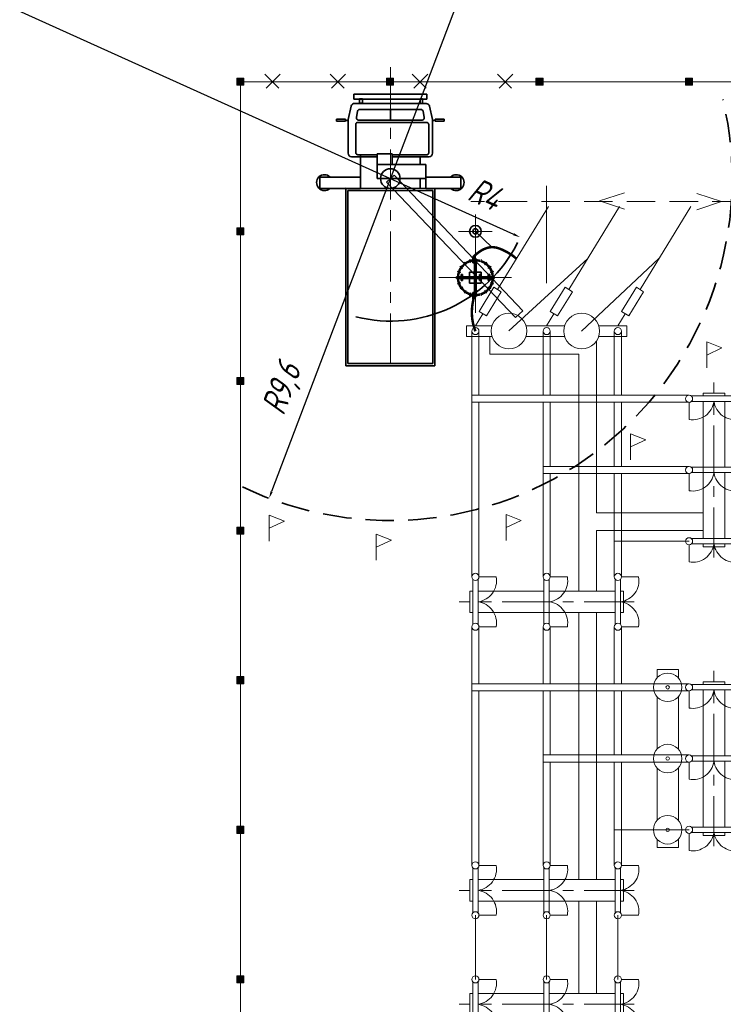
# Model space of a CAD drawing. Header units: millimetres. Extents: x 0 to 420, y 0 to 297.
# Tile 3 of 5: x 0 to 99, y 159 to 297. Entities that reach past the tile are written whole.
import ezdxf

# ---------------------------------------------------------------- set-up
doc = ezdxf.new("R2010")
doc.units = ezdxf.units.MM
for name, pattern in [('K5LT_AXLED', [11.52625, 7.02625, -1.5, 1.5, -1.5]), ('K5LT_BASIC', [0]), ('K5LT_DASHED', [6, 4, -2]), ('K5LT_DASHED_REINFORCED', [6, 4, -2]), ('K5LT_THIN', [0])]:
    doc.linetypes.add(name, pattern=pattern)
doc.layers.add('Ошиновка', color=7, linetype='Continuous', true_color=0xffd700)
doc.styles.add('KDIMTEXTSTYLE', font='GOST_AU.SHX', dxfattribs={"width": 0.96, "oblique": 15, "height": 5})
doc.dimstyles.new('KDIMSTYLE (0.01)', dxfattribs={"dimtxt": 5, "dimasz": 1, "dimexe": 2, "dimexo": 0, "dimgap": 1, "dimtad": 1, "dimlfac": 200, "dimtxsty": 'KDIMTEXTSTYLE', "dimsah": 1, "dimcen": 0, "dimdle": 1, "dimadec": 0, "dimazin": 0, "dimtfac": 0.667, "dimtmove": 0, "dimatfit": 3, "dimfxl": 0, "dimtvp": 1, "dimtolj": 1, "dimtzin": 0, "dimarcsym": 0})

# ---------------------------------------------------------------- blocks, each defined once
blk = doc.blocks.new('U6')
at = {"color": 2, "linetype": 'K5LT_AXLED', "lineweight": 9, "true_color": 0xffff00}
for q in [(64, 269.65), (61.64, 267.29), (66.36, 267.29), (64, 264.93)]:
    blk.add_line((64, 267.29), q, dxfattribs=at)
blk = doc.blocks.new('KDIMARROW_01')
blk.add_hatch(color=0).paths.add_polyline_path([(0, 0), (-5, 0.66), (-4.5, 0), (-5, -0.66)])
at = {"color": 0, "linetype": 'K5LT_THIN', "lineweight": 9}
for p, q in [((-4.5, 0), (-5, 0.66)), ((-5, 0.66), (0, 0)), ((0, 0), (-5, -0.66)), ((-5, -0.66), (-4.5, 0)), ((0, 0), (-1, 0))]:
    blk.add_line(p, q, dxfattribs=at)
blk = doc.blocks.new('U16')
at = {"color": 4, "linetype": 'K5LT_THIN', "lineweight": 9, "true_color": 0x00ffff}
for p, q in [((30.5, 288.79), (30.5, 287.79)), ((31.5, 288.79), (30.5, 288.79)), ((30.5, 287.79), (31.5, 287.79)), ((31.5, 287.79), (31.5, 288.79))]:
    blk.add_line(p, q, dxfattribs=at)
blk = doc.blocks.new('U17')
at = {"color": 4, "linetype": 'K5LT_THIN', "lineweight": 9, "true_color": 0x00ffff}
for p, q in [((30.5, 267.79), (30.5, 266.79)), ((31.5, 267.79), (30.5, 267.79)), ((30.5, 266.79), (31.5, 266.79)), ((31.5, 266.79), (31.5, 267.79))]:
    blk.add_line(p, q, dxfattribs=at)
blk = doc.blocks.new('U18')
at = {"color": 4, "linetype": 'K5LT_THIN', "lineweight": 9, "true_color": 0x00ffff}
for p, q in [((30.5, 246.79), (30.5, 245.79)), ((31.5, 246.79), (30.5, 246.79)), ((31.5, 245.79), (31.5, 246.79)), ((30.5, 245.79), (31.5, 245.79))]:
    blk.add_line(p, q, dxfattribs=at)
blk = doc.blocks.new('U19')
at = {"color": 4, "linetype": 'K5LT_THIN', "lineweight": 9, "true_color": 0x00ffff}
for p, q in [((30.5, 225.79), (30.5, 224.79)), ((31.5, 225.79), (30.5, 225.79)), ((31.5, 224.79), (31.5, 225.79)), ((30.5, 224.79), (31.5, 224.79))]:
    blk.add_line(p, q, dxfattribs=at)
blk = doc.blocks.new('U20')
at = {"color": 4, "linetype": 'K5LT_THIN', "lineweight": 9, "true_color": 0x00ffff}
for p, q in [((30.5, 204.79), (30.5, 203.79)), ((31.5, 204.79), (30.5, 204.79)), ((31.5, 203.79), (31.5, 204.79)), ((30.5, 203.79), (31.5, 203.79))]:
    blk.add_line(p, q, dxfattribs=at)
blk = doc.blocks.new('U21')
at = {"color": 4, "linetype": 'K5LT_THIN', "lineweight": 9, "true_color": 0x00ffff}
for p, q in [((30.5, 183.79), (30.5, 182.79)), ((31.5, 183.79), (30.5, 183.79)), ((30.5, 182.79), (31.5, 182.79)), ((31.5, 182.79), (31.5, 183.79))]:
    blk.add_line(p, q, dxfattribs=at)
blk = doc.blocks.new('U22')
at = {"color": 4, "linetype": 'K5LT_THIN', "lineweight": 9, "true_color": 0x00ffff}
for p, q in [((30.5, 162.79), (30.5, 161.79)), ((31.5, 162.79), (30.5, 162.79)), ((30.5, 161.79), (31.5, 161.79)), ((31.5, 161.79), (31.5, 162.79))]:
    blk.add_line(p, q, dxfattribs=at)
blk = doc.blocks.new('U45')
at = {"color": 4, "linetype": 'K5LT_THIN', "lineweight": 9, "true_color": 0x00ffff}
for p, q in [((93.5, 287.79), (93.5, 288.79)), ((93.5, 288.79), (94.5, 288.79)), ((94.5, 287.79), (93.5, 287.79)), ((94.5, 288.79), (94.5, 287.79))]:
    blk.add_line(p, q, dxfattribs=at)
blk = doc.blocks.new('U46')
at = {"color": 4, "linetype": 'K5LT_THIN', "lineweight": 9, "true_color": 0x00ffff}
for p, q in [((72.5, 287.79), (72.5, 288.79)), ((72.5, 288.79), (73.5, 288.79)), ((73.5, 287.79), (72.5, 287.79)), ((73.5, 288.79), (73.5, 287.79))]:
    blk.add_line(p, q, dxfattribs=at)
blk = doc.blocks.new('U47')
at = {"color": 4, "linetype": 'K5LT_THIN', "lineweight": 9, "true_color": 0x00ffff}
for p, q in [((51.5, 287.79), (51.5, 288.79)), ((51.5, 288.79), (52.5, 288.79)), ((52.5, 287.79), (51.5, 287.79)), ((52.5, 288.79), (52.5, 287.79))]:
    blk.add_line(p, q, dxfattribs=at)
blk = doc.blocks.new('U48')
at = {"color": 4, "linetype": 'K5LT_THIN', "lineweight": 9, "true_color": 0x00ffff}
for p, q in [((30.5, 287.79), (30.5, 288.79)), ((30.5, 288.79), (31.5, 288.79)), ((31.5, 287.79), (30.5, 287.79)), ((31.5, 288.79), (31.5, 287.79))]:
    blk.add_line(p, q, dxfattribs=at)
blk = doc.blocks.new('U107')
at = {"layer": 'Ошиновка', "color": 11, "linetype": 'K5LT_THIN', "lineweight": 9, "true_color": 0xff8080}
for p, q in [((0, 0.003), (-0.003, 0)), ((-0.003, 0), (0, -0.003)), ((0, 0.0015), (-0.0015, 0)), ((-0.0015, 0), (0, -0.0015)), ((0.003, 0), (0, 0.003)), ((0.0015, 0), (0, 0.0015)), ((0, -0.0015), (0.0015, 0)), ((0, -0.003), (0.003, 0)), ((0.0015, 0), (0.003, 0))]:
    blk.add_line(p, q, dxfattribs=at)
blk = doc.blocks.new('U108')
at = {"layer": 'Ошиновка', "color": 11, "linetype": 'K5LT_THIN', "lineweight": 9, "true_color": 0xff8080}
blk.add_line((0, 0), (0, 0), dxfattribs=at)
blk.add_line((0, 0), (0, 0), dxfattribs=at)
blk.add_line((0, 0), (0, 0), dxfattribs=at)
blk.add_line((0, 0), (0, 0), dxfattribs=at)
blk.add_line((0, 0), (0, 0), dxfattribs=at)
blk.add_line((0, 0), (0, 0), dxfattribs=at)
blk.add_line((0, 0), (0, 0), dxfattribs=at)
blk.add_line((0, 0), (0, 0), dxfattribs=at)
blk.add_line((0, 0), (0, 0), dxfattribs=at)
blk = doc.blocks.new('U109')
at = {"layer": 'Ошиновка', "color": 11, "linetype": 'K5LT_THIN', "lineweight": 9, "true_color": 0xff8080}
for p, q in [((0, 0.003), (-0.003, 0)), ((-0.003, 0), (0, -0.003)), ((0, 0.0015), (-0.0015, 0)), ((-0.0015, 0), (0, -0.0015)), ((0.003, 0), (0, 0.003)), ((0.0015, 0), (0, 0.0015)), ((0, -0.0015), (0.0015, 0)), ((0, -0.003), (0.003, 0)), ((0, -0.0015), (0, -0.003))]:
    blk.add_line(p, q, dxfattribs=at)
blk = doc.blocks.new('U110')
at = {"layer": 'Ошиновка', "color": 11, "linetype": 'K5LT_THIN', "lineweight": 9, "true_color": 0xff8080}
for p, q in [((0, 0.003), (-0.003, 0)), ((-0.003, 0), (0, -0.003)), ((0, 0.0015), (-0.0015, 0)), ((-0.0015, 0), (0, -0.0015)), ((0.003, 0), (0, 0.003)), ((0.0015, 0), (0, 0.0015)), ((0, -0.0015), (0.0015, 0)), ((0, -0.003), (0.003, 0)), ((0, -0.0015), (0, -0.003))]:
    blk.add_line(p, q, dxfattribs=at)
blk = doc.blocks.new('U111')
at = {"color": 3, "linetype": 'K5LT_BASIC', "lineweight": 35, "true_color": 0x00ff00}
for p, q in [((51.53, 274.21), (52.57, 275.19)), ((52.57, 275.19), (70.65, 256.15)), ((69.62, 255.18), (51.53, 274.21)), ((70.65, 256.15), (69.62, 255.18))]:
    blk.add_line(p, q, dxfattribs=at)
blk = doc.blocks.new('U127')
at = {"color": 4, "linetype": 'K5LT_THIN', "lineweight": 9, "true_color": 0x00ffff}
for p, q in [((63.62, 212.11), (63.62, 218.47)), ((64.37, 218.45), (64.37, 212.13)), ((64.5, 218.79), (66.91, 218.79)), ((73.62, 212.11), (73.62, 218.47)), ((74.37, 218.45), (74.37, 212.13)), ((74.5, 218.79), (76.91, 218.79)), ((83.62, 212.11), (83.62, 218.47)), ((84.37, 218.45), (84.37, 212.13)), ((84.5, 218.79), (86.91, 218.79)), ((63.62, 216.79), (63.21, 216.79)), ((63.21, 216.79), (63.21, 213.79)), ((73.62, 216.79), (64.37, 216.79)), ((83.62, 216.79), (74.37, 216.79)), ((84.79, 216.79), (84.37, 216.79)), ((84.79, 213.79), (84.79, 216.79)), ((63.21, 213.79), (63.62, 213.79)), ((64.37, 213.79), (74.37, 213.79)), ((74.37, 213.79), (83.62, 213.79)), ((84.37, 213.79), (84.79, 213.79)), ((64.5, 211.79), (66.91, 211.79)), ((74.5, 211.79), (76.91, 211.79)), ((84.5, 211.79), (86.91, 211.79))]:
    blk.add_line(p, q, dxfattribs=at)
at = {"color": 2, "linetype": 'K5LT_AXLED', "lineweight": 9, "true_color": 0xffff00}
blk.add_line((86.29, 215.29), (61.71, 215.29), dxfattribs=at)
at = {"color": 4, "linetype": 'K5LT_THIN', "lineweight": 9, "true_color": 0x00ffff}
for centre, radius, start, end in [((64, 218.79), 0.5, 0, 180), ((64, 218.79), 0.5, 180, 0), ((63.96, 218.26), 3, 277.855, 10.1328), ((74, 218.79), 0.5, 0, 180), ((74, 218.79), 0.5, 180, 0), ((73.96, 218.26), 3, 277.855, 10.1328), ((84, 218.79), 0.5, 0, 180), ((84, 218.79), 0.5, 180, 0), ((83.96, 218.26), 3, 277.855, 10.1328), ((63.96, 212.32), 3, 349.8487, 82.145), ((73.96, 212.32), 3, 349.8487, 82.145), ((83.96, 212.32), 3, 349.8487, 82.145), ((64, 211.79), 0.5, 0, 180), ((64, 211.79), 0.5, 180, 0), ((74, 211.79), 0.5, 0, 180), ((74, 211.79), 0.5, 180, 0), ((84, 211.79), 0.5, 0, 180), ((84, 211.79), 0.5, 180, 0)]:
    blk.add_arc(centre, radius, start, end, dxfattribs=at)
blk = doc.blocks.new('U128')
at = {"color": 4, "linetype": 'K5LT_THIN', "lineweight": 9, "true_color": 0x00ffff}
for p, q in [((66.32, 254.04), (62.75, 254.04)), ((62.75, 254.04), (62.75, 252.54)), ((76.53, 254.04), (71.1, 254.04)), ((85.25, 254.04), (81.3, 254.04)), ((85.25, 252.54), (85.25, 254.04)), ((62.75, 252.54), (66.33, 252.54)), ((71.09, 252.54), (76.53, 252.54)), ((81.3, 252.54), (85.25, 252.54))]:
    blk.add_line(p, q, dxfattribs=at)
for centre, start, end in [((64, 253.29), 0, 180), ((64, 253.29), 180, 0), ((74, 253.29), 0, 180), ((74, 253.29), 180, 0), ((84, 253.29), 0, 180), ((84, 253.29), 180, 0)]:
    blk.add_arc(centre, 0.5, start, end, dxfattribs=at)
blk = doc.blocks.new('U129')
at = {"color": 4, "linetype": 'K5LT_THIN', "lineweight": 9, "true_color": 0x00ffff}
for p, q in [((64.5, 178.29), (66.91, 178.29)), ((74.5, 178.29), (76.91, 178.29)), ((84.5, 178.29), (86.91, 178.29)), ((63.62, 171.61), (63.62, 177.97)), ((64.37, 177.95), (64.37, 171.63)), ((73.62, 171.61), (73.62, 177.97)), ((74.37, 177.95), (74.37, 171.63)), ((83.62, 171.61), (83.62, 177.97)), ((84.37, 177.95), (84.37, 171.63)), ((63.62, 176.29), (63.21, 176.29)), ((63.21, 176.29), (63.21, 173.29)), ((73.62, 176.29), (64.37, 176.29)), ((83.62, 176.29), (74.37, 176.29)), ((84.79, 176.29), (84.37, 176.29)), ((84.79, 173.29), (84.79, 176.29)), ((63.21, 173.29), (63.62, 173.29)), ((64.37, 173.29), (74.37, 173.29)), ((74.37, 173.29), (83.62, 173.29)), ((84.37, 173.29), (84.79, 173.29)), ((64.5, 171.29), (66.91, 171.29)), ((74.5, 171.29), (76.91, 171.29)), ((84.5, 171.29), (86.91, 171.29))]:
    blk.add_line(p, q, dxfattribs=at)
at = {"color": 2, "linetype": 'K5LT_AXLED', "lineweight": 9, "true_color": 0xffff00}
blk.add_line((86.29, 174.79), (61.71, 174.79), dxfattribs=at)
at = {"color": 4, "linetype": 'K5LT_THIN', "lineweight": 9, "true_color": 0x00ffff}
for centre, radius, start, end in [((64, 178.29), 0.5, 0, 180), ((64, 178.29), 0.5, 180, 0), ((63.96, 177.76), 3, 277.855, 10.1328), ((74, 178.29), 0.5, 0, 180), ((74, 178.29), 0.5, 180, 0), ((73.96, 177.76), 3, 277.855, 10.1328), ((84, 178.29), 0.5, 0, 180), ((84, 178.29), 0.5, 180, 0), ((83.96, 177.76), 3, 277.855, 10.1328), ((63.96, 171.82), 3, 349.8487, 82.145), ((73.96, 171.82), 3, 349.8487, 82.145), ((83.96, 171.82), 3, 349.8487, 82.145), ((64, 171.29), 0.5, 0, 180), ((74, 171.29), 0.5, 0, 180), ((84, 171.29), 0.5, 0, 180), ((64, 171.29), 0.5, 180, 0), ((74, 171.29), 0.5, 180, 0), ((84, 171.29), 0.5, 180, 0)]:
    blk.add_arc(centre, radius, start, end, dxfattribs=at)
blk = doc.blocks.new('U130')
at = {"color": 4, "linetype": 'K5LT_THIN', "lineweight": 9, "true_color": 0x00ffff}
for p, q in [((63.62, 155.62), (63.62, 161.97)), ((64.37, 161.95), (64.37, 155.63)), ((64.5, 162.29), (66.91, 162.29)), ((73.62, 155.62), (73.62, 161.97)), ((74.37, 161.95), (74.37, 155.63)), ((74.5, 162.29), (76.91, 162.29)), ((83.62, 155.62), (83.62, 161.97)), ((84.37, 161.95), (84.37, 155.63)), ((84.5, 162.29), (86.91, 162.29)), ((63.62, 160.29), (63.21, 160.29)), ((63.21, 160.29), (63.21, 157.29)), ((73.62, 160.29), (64.37, 160.29)), ((83.62, 160.29), (74.37, 160.29)), ((84.79, 160.29), (84.37, 160.29)), ((84.79, 157.29), (84.79, 160.29)), ((63.21, 157.29), (63.62, 157.29)), ((64.37, 157.29), (74.37, 157.29)), ((74.37, 157.29), (83.62, 157.29)), ((84.37, 157.29), (84.79, 157.29)), ((64.5, 155.29), (66.91, 155.29)), ((74.5, 155.29), (76.91, 155.29)), ((84.5, 155.29), (86.91, 155.29))]:
    blk.add_line(p, q, dxfattribs=at)
at = {"color": 2, "linetype": 'K5LT_AXLED', "lineweight": 9, "true_color": 0xffff00}
blk.add_line((86.29, 158.79), (61.71, 158.79), dxfattribs=at)
at = {"color": 4, "linetype": 'K5LT_THIN', "lineweight": 9, "true_color": 0x00ffff}
for centre, radius, start, end in [((64, 162.29), 0.5, 0, 180), ((64, 162.29), 0.5, 180, 0), ((63.96, 161.77), 3, 277.855, 10.1328), ((74, 162.29), 0.5, 0, 180), ((74, 162.29), 0.5, 180, 0), ((73.96, 161.77), 3, 277.855, 10.1328), ((84, 162.29), 0.5, 0, 180), ((84, 162.29), 0.5, 180, 0), ((83.96, 161.77), 3, 277.855, 10.1328), ((63.96, 155.82), 3, 349.8487, 82.145), ((73.96, 155.82), 3, 349.8487, 82.145), ((83.96, 155.82), 3, 349.8487, 82.145), ((64, 155.29), 0.5, 0, 180), ((64, 155.29), 0.5, 180, 0), ((74, 155.29), 0.5, 0, 180), ((74, 155.29), 0.5, 180, 0), ((84, 155.29), 0.5, 0, 180), ((84, 155.29), 0.5, 180, 0)]:
    blk.add_arc(centre, radius, start, end, dxfattribs=at)
blk = doc.blocks.new('U131')
at = {"color": 4, "linetype": 'K5LT_THIN', "lineweight": 9, "true_color": 0x00ffff}
for p, q in [((76.6, 259.45), (74.51, 256.03)), ((75.54, 255.41), (77.62, 258.82)), ((77.62, 258.82), (76.6, 259.45)), ((74, 254.04), (75.02, 255.72)), ((74.51, 256.03), (75.54, 255.41))]:
    blk.add_line(p, q, dxfattribs=at)
blk = doc.blocks.new('U132')
at = {"color": 4, "linetype": 'K5LT_THIN', "lineweight": 9, "true_color": 0x00ffff}
for p, q in [((66.6, 259.45), (64.51, 256.03)), ((65.54, 255.41), (67.62, 258.82)), ((67.62, 258.82), (66.6, 259.45)), ((64, 254.04), (65.02, 255.72)), ((64.51, 256.03), (65.54, 255.41))]:
    blk.add_line(p, q, dxfattribs=at)
blk = doc.blocks.new('U133')
at = {"color": 4, "linetype": 'K5LT_THIN', "lineweight": 9, "true_color": 0x00ffff}
for p, q in [((86.6, 259.45), (84.51, 256.03)), ((85.54, 255.41), (87.62, 258.82)), ((87.62, 258.82), (86.6, 259.45)), ((84, 254.04), (85.02, 255.72)), ((84.51, 256.03), (85.54, 255.41))]:
    blk.add_line(p, q, dxfattribs=at)
blk = doc.blocks.new('U136')
at = {"color": 2, "linetype": 'K5LT_AXLED', "lineweight": 9, "true_color": 0xffff00}
blk.add_line((97.5, 221.5), (97.5, 246.09), dxfattribs=at)
at = {"color": 4, "linetype": 'K5LT_THIN', "lineweight": 9, "true_color": 0x00ffff}
for p, q in [((94, 243.29), (94, 240.88)), ((94.32, 244.18), (100.68, 244.18)), ((100.66, 243.43), (94.34, 243.43)), ((99, 244.59), (96, 244.59)), ((96, 244.59), (96, 244.18)), ((96, 243.43), (96, 233.43)), ((99, 244.18), (99, 244.59)), ((99, 234.18), (99, 243.43)), ((101, 243.29), (101, 240.88)), ((94.32, 234.18), (100.68, 234.18)), ((94, 233.29), (94, 230.88)), ((100.66, 233.43), (94.34, 233.43)), ((96, 233.43), (96, 224.18)), ((99, 224.18), (99, 233.43)), ((101, 233.29), (101, 230.88)), ((94.32, 224.18), (100.68, 224.18)), ((94, 223.29), (94, 220.88)), ((100.66, 223.43), (94.34, 223.43)), ((96, 223.43), (96, 223)), ((96, 223), (99, 223)), ((99, 223), (99, 223.43)), ((101, 223.29), (101, 220.88))]:
    blk.add_line(p, q, dxfattribs=at)
for centre, radius, start, end in [((94, 243.79), 0.5, 0, 180), ((94, 243.79), 0.5, 180, 0), ((94.53, 243.84), 3, 259.8487, 352.145), ((100.47, 243.84), 3, 187.855, 280.1328), ((101, 243.79), 0.5, 0, 180), ((101, 243.79), 0.5, 180, 0), ((94, 233.79), 0.5, 0, 180), ((94, 233.79), 0.5, 180, 0), ((101, 233.79), 0.5, 0, 180), ((101, 233.79), 0.5, 180, 0), ((94.53, 233.84), 3, 259.8487, 352.145), ((100.47, 233.84), 3, 187.855, 280.1328), ((94, 223.79), 0.5, 0, 180), ((101, 223.79), 0.5, 0, 180), ((94, 223.79), 0.5, 180, 0), ((94.53, 223.84), 3, 259.8487, 352.145), ((100.47, 223.84), 3, 187.855, 280.1328), ((101, 223.79), 0.5, 180, 0)]:
    blk.add_arc(centre, radius, start, end, dxfattribs=at)
blk = doc.blocks.new('U138')
at = {"color": 2, "linetype": 'K5LT_AXLED', "lineweight": 9, "true_color": 0xffff00}
blk.add_line((97.5, 181), (97.5, 205.58), dxfattribs=at)
at = {"color": 4, "linetype": 'K5LT_THIN', "lineweight": 9, "true_color": 0x00ffff}
for p, q in [((94.32, 203.67), (100.68, 203.67)), ((99, 204.08), (96, 204.08)), ((96, 204.08), (96, 203.67)), ((99, 203.67), (99, 204.08)), ((94, 202.79), (94, 200.38)), ((100.66, 202.92), (94.34, 202.92)), ((96, 202.92), (96, 192.92)), ((99, 193.67), (99, 202.92)), ((101, 202.79), (101, 200.38)), ((94.32, 193.67), (100.68, 193.67)), ((94, 192.79), (94, 190.38)), ((100.66, 192.92), (94.34, 192.92)), ((96, 192.92), (96, 183.67)), ((99, 183.67), (99, 192.92)), ((101, 192.79), (101, 190.38)), ((94, 182.79), (94, 180.38)), ((94.32, 183.67), (100.68, 183.67)), ((100.66, 182.92), (94.34, 182.92)), ((96, 182.92), (96, 182.5)), ((96, 182.5), (99, 182.5)), ((99, 182.5), (99, 182.92)), ((101, 182.79), (101, 180.38))]:
    blk.add_line(p, q, dxfattribs=at)
for centre, radius, start, end in [((94, 203.29), 0.5, 0, 180), ((94, 203.29), 0.5, 180, 0), ((101, 203.29), 0.5, 0, 180), ((101, 203.29), 0.5, 180, 0), ((94.53, 203.33), 3, 259.8487, 352.145), ((100.47, 203.33), 3, 187.855, 280.1328), ((94, 193.29), 0.5, 0, 180), ((101, 193.29), 0.5, 0, 180), ((94, 193.29), 0.5, 180, 0), ((94.53, 193.33), 3, 259.8487, 352.145), ((100.47, 193.33), 3, 187.855, 280.1328), ((101, 193.29), 0.5, 180, 0), ((94, 183.29), 0.5, 0, 180), ((94, 183.29), 0.5, 180, 0), ((94.53, 183.33), 3, 259.8487, 352.145), ((100.47, 183.33), 3, 187.855, 280.1328), ((101, 183.29), 0.5, 0, 180), ((101, 183.29), 0.5, 180, 0)]:
    blk.add_arc(centre, radius, start, end, dxfattribs=at)
blk = doc.blocks.new('U140')
at = {"color": 4, "linetype": 'K5LT_THIN', "lineweight": 9, "true_color": 0x00ffff}
for p, q in [((92.5, 205.79), (89.5, 205.79)), ((89.5, 205.79), (89.5, 204.62)), ((92.5, 204.62), (92.5, 205.79)), ((89.5, 201.97), (89.5, 194.62)), ((92.5, 194.62), (92.5, 201.97)), ((89.5, 191.97), (89.5, 184.62)), ((92.5, 184.62), (92.5, 191.97)), ((89.5, 181.97), (89.5, 180.79)), ((92.5, 180.79), (92.5, 181.97)), ((89.5, 180.79), (92.5, 180.79))]:
    blk.add_line(p, q, dxfattribs=at)
for centre, radius, start, end in [((91, 203.29), 2, 0, 180), ((91, 203.29), 2, 180, 0), ((91, 203.29), 0.25, 0, 180), ((91, 203.29), 0.25, 180, 0), ((91, 193.29), 2, 0, 180), ((91, 193.29), 0.25, 0, 180), ((91, 193.29), 2, 180, 0), ((91, 193.29), 0.25, 180, 0), ((91, 183.29), 2, 0, 180), ((91, 183.29), 2, 180, 0), ((91, 183.29), 0.25, 0, 180), ((91, 183.29), 0.25, 180, 0)]:
    blk.add_arc(centre, radius, start, end, dxfattribs=at)
blk = doc.blocks.new('U148')
at = {"color": 2, "linetype": 'K5LT_AXLED', "lineweight": 9, "true_color": 0xffff00}
for q in [(64, 265.73), (64, 263.55), (58.85, 260.79), (61.18, 260.79), (64, 255.84), (69.07, 260.79), (66.82, 260.79), (64, 258.04)]:
    blk.add_line((64, 260.79), q, dxfattribs=at)
at = {"color": 3, "linetype": 'K5LT_BASIC', "lineweight": 35, "true_color": 0x00ff00}
for p, q in [((62.54, 262.93), (62.42, 262.85)), ((62.42, 262.85), (62.59, 262.6)), ((62.71, 262.69), (62.54, 262.93)), ((62.59, 262.6), (62.71, 262.69)), ((63.29, 263.28), (63.14, 263.24)), ((63.14, 263.24), (63.23, 262.95)), ((63.23, 262.95), (63.37, 263)), ((63.37, 263), (63.29, 263.28)), ((63.88, 263.74), (63.62, 263.74)), ((63.62, 263.74), (63.62, 262.89)), ((63.62, 262.89), (63.88, 262.89)), ((63.88, 262.89), (63.88, 263.74)), ((64.12, 263.44), (63.88, 263.44)), ((63.88, 263.44), (63.88, 258.14)), ((64.12, 263.44), (63.88, 263.44)), ((63.88, 263.44), (63.88, 263.09)), ((63.88, 263.09), (64.12, 263.09)), ((63.88, 262.59), (63.88, 262.79)), ((63.88, 262.79), (64.12, 262.79)), ((64.12, 258.14), (64.12, 263.44)), ((64.12, 263.09), (64.12, 263.44)), ((64.12, 262.79), (64.12, 262.59)), ((64.63, 263), (64.64, 263.04)), ((64.64, 262.99), (64.63, 263)), ((64.75, 263.27), (64.86, 263.24)), ((64.77, 262.95), (64.75, 262.96)), ((64.86, 263.24), (64.77, 262.95)), ((65.29, 262.69), (65.46, 262.93)), ((65.41, 262.6), (65.29, 262.69)), ((65.58, 262.85), (65.41, 262.6)), ((65.46, 262.93), (65.58, 262.85)), ((61.56, 261.69), (61.52, 261.54)), ((61.52, 261.54), (61.8, 261.45)), ((61.85, 261.59), (61.56, 261.69)), ((61.8, 261.45), (61.85, 261.59)), ((61.95, 262.39), (61.86, 262.26)), ((61.86, 262.26), (62.11, 262.09)), ((62.2, 262.22), (61.95, 262.39)), ((62, 260.37), (62, 261.22)), ((62, 261.22), (62.2, 261.22)), ((62.11, 262.09), (62.2, 262.22)), ((62.15, 262.31), (62.15, 262.25)), ((62.2, 261.22), (62.2, 260.37)), ((63.18, 260.04), (63.18, 261.55)), ((63.18, 261.55), (63.88, 261.55)), ((64.12, 262.59), (63.88, 262.59)), ((64.12, 261.55), (64.75, 261.55)), ((64.59, 260.37), (64.59, 261.22)), ((64.59, 261.22), (64.79, 261.22)), ((64.75, 261.55), (64.82, 261.55)), ((64.79, 261.22), (64.79, 260.37)), ((64.82, 261.55), (64.82, 260.04)), ((65.8, 262.22), (66.05, 262.39)), ((65.89, 262.09), (65.8, 262.22)), ((65.8, 260.37), (65.8, 261.22)), ((65.8, 261.22), (66, 261.22)), ((66.14, 262.26), (65.89, 262.09)), ((66, 261.22), (66, 260.37)), ((66.05, 262.39), (66.14, 262.26)), ((66.15, 261.59), (66.44, 261.69)), ((66.2, 261.45), (66.15, 261.59)), ((66.48, 261.54), (66.2, 261.45)), ((66.44, 261.69), (66.48, 261.54)), ((61.35, 260.67), (61.35, 260.92)), ((61.35, 260.92), (64.59, 260.92)), ((64.59, 260.67), (61.35, 260.67)), ((61.52, 260.04), (61.8, 260.13)), ((61.56, 259.9), (61.52, 260.04)), ((61.85, 259.99), (61.56, 259.9)), ((61.8, 260.13), (61.85, 259.99)), ((62.2, 260.92), (62, 260.92)), ((62, 260.92), (62, 260.67)), ((62, 260.67), (62.2, 260.67)), ((62.2, 260.37), (62, 260.37)), ((62.2, 260.67), (62.2, 260.92)), ((63.88, 260.04), (63.18, 260.04)), ((64.82, 260.04), (64.12, 260.04)), ((64.79, 260.37), (64.59, 260.37)), ((64.82, 260.04), (64.75, 260.04)), ((64.79, 260.92), (66.65, 260.92)), ((66.65, 260.67), (64.79, 260.67)), ((66, 260.92), (65.8, 260.92)), ((65.8, 260.92), (65.8, 260.67)), ((65.8, 260.67), (66, 260.67)), ((66, 260.37), (65.8, 260.37)), ((66, 260.67), (66, 260.92)), ((66.2, 260.13), (66.15, 259.99)), ((66.15, 259.99), (66.44, 259.9)), ((66.48, 260.04), (66.2, 260.13)), ((66.44, 259.9), (66.48, 260.04)), ((66.65, 260.92), (66.65, 260.67)), ((61.86, 259.32), (62.11, 259.49)), ((61.95, 259.2), (61.86, 259.32)), ((62.2, 259.37), (61.95, 259.2)), ((62.11, 259.49), (62.2, 259.37)), ((62.15, 259.34), (62.15, 259.28)), ((62.42, 258.74), (62.59, 258.98)), ((62.54, 258.65), (62.42, 258.74)), ((62.71, 258.9), (62.54, 258.65)), ((62.59, 258.98), (62.71, 258.9)), ((63.14, 258.34), (63.23, 258.63)), ((63.23, 258.63), (63.37, 258.59)), ((63.37, 258.59), (63.29, 258.3)), ((63.62, 258.69), (63.88, 258.69)), ((63.62, 257.84), (63.62, 258.69)), ((63.88, 258.79), (63.88, 258.99)), ((63.88, 258.99), (64.12, 258.99)), ((64.12, 258.79), (63.88, 258.79)), ((63.88, 258.69), (63.88, 257.84)), ((63.88, 258.14), (63.88, 258.49)), ((63.88, 258.49), (64.12, 258.49)), ((64.12, 258.49), (64.12, 258.14)), ((64.12, 258.99), (64.12, 258.79)), ((64.64, 258.59), (64.63, 258.59)), ((64.63, 258.59), (64.64, 258.55)), ((64.77, 258.63), (64.75, 258.62)), ((64.86, 258.34), (64.77, 258.63)), ((65.41, 258.98), (65.29, 258.9)), ((65.29, 258.9), (65.46, 258.65)), ((65.58, 258.74), (65.41, 258.98)), ((65.46, 258.65), (65.58, 258.74)), ((65.89, 259.49), (65.8, 259.37)), ((65.8, 259.37), (66.05, 259.2)), ((66.14, 259.32), (65.89, 259.49)), ((66.05, 259.2), (66.14, 259.32)), ((63.29, 258.3), (63.14, 258.34)), ((63.88, 257.84), (63.62, 257.84)), ((64.12, 258.14), (63.88, 258.14)), ((63.88, 258.14), (64.12, 258.14)), ((64.75, 258.31), (64.86, 258.34))]:
    blk.add_line(p, q, dxfattribs=at)
for centre, radius, start, end in [((64, 260.79), 2.5, 127.6456, 142.001), ((64, 260.79), 2.39, 127.7889, 141.8282), ((64, 260.79), 2.5, 109.3603, 124.2064), ((64, 260.79), 2.39, 109.4738, 124.1875), ((64, 260.79), 2.5, 98.6269, 105.9217), ((64, 260.79), 2.39, 99.0368, 105.8732), ((64, 262.69), 0.045, 0, 180), ((64, 262.69), 0.045, 180, 0), ((64, 260.79), 2.5, 75.2327, 87.134), ((64, 260.79), 2.39, 74.5198, 86.9988), ((64, 260.79), 2.39, 55.8125, 70.5262), ((64, 260.79), 2.5, 55.7936, 71.1049), ((64, 260.79), 2.39, 38.1718, 52.2111), ((64, 260.79), 2.5, 37.999, 52.3544), ((64, 260.79), 2.5, 163.2288, 177.134), ((64, 260.79), 2.39, 163.2614, 176.9988), ((64, 260.79), 2.5, 145.4413, 159.79), ((64, 260.79), 2.39, 145.4308, 159.6605), ((64, 260.79), 2.39, 20.3395, 34.5692), ((64, 260.79), 2.5, 20.21, 34.5587), ((64, 260.79), 2.39, 3.0012, 16.7386), ((64, 260.79), 2.5, 2.866, 16.7712), ((64, 260.79), 2.5, 182.866, 196.7712), ((64, 260.79), 2.39, 183.0012, 196.7386), ((64, 260.79), 2.5, 200.21, 214.5587), ((64, 260.79), 2.39, 200.3395, 214.5692), ((62.1, 260.79), 0.045, 0, 180), ((62.1, 260.79), 0.045, 180, 0), ((65.9, 260.79), 0.045, 0, 180), ((65.9, 260.79), 0.045, 180, 0), ((64, 260.79), 2.39, 325.4308, 339.6605), ((64, 260.79), 2.5, 325.4413, 339.79), ((64, 260.79), 2.39, 343.2614, 356.9988), ((64, 260.79), 2.5, 343.2288, 357.134), ((64, 260.79), 2.5, 217.999, 232.3544), ((64, 260.79), 2.39, 218.1718, 232.2111), ((64, 260.79), 2.5, 235.7936, 250.6397), ((64, 260.79), 2.39, 235.8125, 250.5262), ((64, 260.79), 2.39, 254.1268, 260.9632), ((64, 258.89), 0.045, 0, 180), ((64, 258.89), 0.045, 180, 0), ((64, 260.79), 2.39, 273.0012, 285.4802), ((64, 260.79), 2.39, 289.4738, 304.1875), ((64, 260.79), 2.5, 289.3603, 304.2064), ((64, 260.79), 2.39, 307.7889, 321.8282), ((64, 260.79), 2.5, 307.6456, 322.001), ((64, 260.79), 2.5, 254.0783, 261.3731), ((64, 260.79), 2.5, 272.866, 284.7673)]:
    blk.add_arc(centre, radius, start, end, dxfattribs=at)
blk = doc.blocks.new('U149')
at = {"color": 2, "linetype": 'K5LT_AXLED', "lineweight": 9, "true_color": 0xffff00}
blk.add_line((52.05, 248.72), (52.05, 290.33), dxfattribs=at)
at = {"color": 3, "linetype": 'K5LT_BASIC', "lineweight": 35, "true_color": 0x00ff00}
for p, q in [((52.14, 286.56), (46.92, 286.56)), ((46.92, 286.56), (46.92, 285.84)), ((51.96, 286.56), (51.96, 286.56)), ((51.96, 286.56), (57.18, 286.55)), ((52.14, 286.56), (52.14, 286.56)), ((57.18, 286.55), (57.18, 285.83)), ((46.13, 282.98), (46.55, 284.86)), ((46.92, 285.84), (52.14, 285.83)), ((47.04, 285.25), (52.05, 285.25)), ((47.71, 285.26), (47.71, 285.88)), ((47.71, 285.88), (48.14, 285.88)), ((48.14, 285.26), (47.71, 285.26)), ((48.14, 285.88), (48.14, 285.26)), ((57.18, 285.83), (51.96, 285.83)), ((57.06, 285.24), (52.05, 285.25)), ((56.22, 285.25), (56.22, 285.87)), ((56.22, 285.87), (56.55, 285.87)), ((56.55, 285.25), (56.22, 285.25)), ((56.55, 285.87), (56.55, 285.25)), ((57.97, 282.97), (57.55, 284.85)), ((47.29, 283.27), (47.45, 284.15)), ((47.75, 284.4), (52.05, 284.39)), ((56.35, 284.39), (52.05, 284.39)), ((52.05, 284.39), (52.05, 282.92)), ((56.81, 283.26), (56.65, 284.14)), ((45.76, 283.03), (44.49, 283.03)), ((44.49, 283.03), (44.49, 282.77)), ((44.49, 282.77), (45.76, 282.77)), ((45.76, 282.77), (45.76, 283.03)), ((46.12, 282.86), (45.76, 282.86)), ((46.12, 278.26), (46.12, 282.87)), ((47.2, 278.34), (47.2, 282.29)), ((47.5, 282.59), (57.15, 282.58)), ((47.58, 282.92), (52.05, 282.92)), ((56.52, 282.91), (52.05, 282.92)), ((57.45, 282.28), (57.45, 278.33)), ((57.98, 278.25), (57.98, 282.86)), ((57.98, 282.86), (58.34, 282.86)), ((58.34, 282.77), (58.34, 283.03)), ((58.34, 283.03), (59.61, 283.03)), ((59.61, 282.77), (58.34, 282.77)), ((59.61, 283.03), (59.61, 282.77)), ((50.22, 278.04), (47.5, 278.04)), ((47.87, 273.33), (47.87, 277.87)), ((50.22, 276.67), (50.22, 278.19)), ((50.22, 278.19), (52.32, 278.19)), ((52.32, 278.19), (52.32, 276.67)), ((57.15, 278.03), (52.32, 278.04)), ((56.23, 276.66), (56.24, 277.83)), ((46.61, 277.76), (50.22, 277.76)), ((50.22, 274.7), (50.22, 276.67)), ((50.22, 276.67), (57.03, 276.66)), ((52.32, 276.67), (50.22, 276.67)), ((57.49, 277.75), (52.32, 277.76)), ((57.03, 276.66), (57.03, 274.69)), ((42.15, 274.91), (42.15, 273.32)), ((47.87, 274.91), (42.15, 274.91)), ((47.87, 273.32), (47.87, 274.91)), ((47.87, 274.2), (47.87, 274.78)), ((57.03, 274.69), (50.22, 274.7)), ((56.23, 273.32), (56.23, 274.77)), ((57.03, 273.32), (57.03, 274.91)), ((57.03, 274.91), (61.95, 274.91)), ((61.95, 274.91), (61.95, 273.32)), ((42.15, 273.32), (47.87, 273.32)), ((45.8, 273.33), (45.8, 248.43)), ((58.3, 273.32), (45.8, 273.33)), ((46.1, 273.03), (46.1, 248.73)), ((58, 273.02), (46.1, 273.03)), ((61.95, 273.32), (57.03, 273.32)), ((58, 248.72), (58, 273.02)), ((58.3, 248.42), (58.3, 273.32)), ((45.8, 248.43), (58.3, 248.42)), ((46.1, 248.73), (58, 248.72))]:
    blk.add_line(p, q, dxfattribs=at)
for centre, radius, start, end in [((47.03, 284.75), 0.5, 89.965, 167.6609), ((57.07, 284.74), 0.5, 12.3391, 90.035), ((47.75, 284.1), 0.3, 89.9804, 169.3397), ((56.35, 284.09), 0.3, 10.6603, 90.0196), ((46.62, 282.87), 0.5, 167.6609, 180), ((46.62, 282.86), 0.5, 167.6609, 180), ((47.5, 282.29), 0.3, 90, 180), ((47.58, 283.22), 0.3, 169.3397, 270.0997), ((56.52, 283.21), 0.3, 269.9003, 10.6603), ((57.15, 282.28), 0.3, 0, 90), ((57.48, 282.86), 0.5, 0, 12.3391), ((46.62, 278.26), 0.5, 180, 270), ((47.5, 278.34), 0.3, 180, 270), ((57.15, 278.33), 0.3, 270, 0), ((57.48, 278.25), 0.5, 270, 0), ((42.8, 274.13), 1.11, 44.7748, 313.2489), ((61.3, 274.13), 1.11, 226.7511, 135.2252)]:
    blk.add_arc(centre, radius, start, end, dxfattribs=at)
blk = doc.blocks.new('U150')
at = {"color": 4, "linetype": 'K5LT_THIN', "lineweight": 9, "true_color": 0x00ffff}
for p, q in [((35.03, 223.79), (35.03, 227.45)), ((35.03, 227.45), (37.17, 226.61)), ((37.17, 226.61), (35.03, 225.62))]:
    blk.add_line(p, q, dxfattribs=at)
blk = doc.blocks.new('U151')
at = {"color": 4, "linetype": 'K5LT_THIN', "lineweight": 9, "true_color": 0x00ffff}
for p, q in [((50.07, 221.15), (50.07, 224.8)), ((50.07, 224.8), (52.21, 223.96)), ((52.21, 223.96), (50.07, 222.98))]:
    blk.add_line(p, q, dxfattribs=at)
blk = doc.blocks.new('U152')
at = {"color": 4, "linetype": 'K5LT_THIN', "lineweight": 9, "true_color": 0x00ffff}
for p, q in [((68.3, 223.91), (68.3, 227.56)), ((68.3, 227.56), (70.44, 226.72)), ((70.44, 226.72), (68.3, 225.73))]:
    blk.add_line(p, q, dxfattribs=at)
blk = doc.blocks.new('U153')
at = {"color": 4, "linetype": 'K5LT_THIN', "lineweight": 9, "true_color": 0x00ffff}
for p, q in [((85.79, 235.2), (85.79, 238.86)), ((85.79, 238.86), (87.93, 238.02)), ((87.93, 238.02), (85.79, 237.03))]:
    blk.add_line(p, q, dxfattribs=at)
blk = doc.blocks.new('U154')
at = {"color": 4, "linetype": 'K5LT_THIN', "lineweight": 9, "true_color": 0x00ffff}
for p, q in [((96.48, 248.11), (96.48, 251.76)), ((96.48, 251.76), (98.62, 250.92)), ((98.62, 250.92), (96.48, 249.93))]:
    blk.add_line(p, q, dxfattribs=at)
blk = doc.blocks.new('U166')
at = {"color": 4, "linetype": 'K5LT_THIN', "lineweight": 9, "true_color": 0x00ffff}
for q in [(84.92, 272.7), (84.92, 270.41)]:
    blk.add_line((81.41, 271.58), q, dxfattribs=at)
blk = doc.blocks.new('U169')
at = {"color": 4, "linetype": 'K5LT_THIN', "lineweight": 9, "true_color": 0x00ffff}
for q in [(95.07, 272.59), (95.07, 270.31)]:
    blk.add_line((98.57, 271.48), q, dxfattribs=at)

msp = doc.modelspace()

# ---------------------------------------------------------------- hatches: boundary and pattern name
at = {"true_color": 0xffffff}
for points in [[(30.5, 288.792426), (31.5, 288.792426), (31.5, 287.792426), (30.5, 287.792426)], [(31.5, 287.792426), (31.5, 288.792426), (30.5, 288.792426), (30.5, 287.792426)], [(51.5, 288.792426), (52.5, 288.792426), (52.5, 287.792426), (51.5, 287.792426)], [(72.5, 288.792426), (73.5, 288.792426), (73.5, 287.792426), (72.5, 287.792426)], [(93.5, 288.792426), (94.5, 288.792426), (94.5, 287.792426), (93.5, 287.792426)], [(31.5, 266.792426), (31.5, 267.792426), (30.5, 267.792426), (30.5, 266.792426)], [(31.5, 245.792426), (31.5, 246.792426), (30.5, 246.792426), (30.5, 245.792426)], [(31.5, 224.792426), (31.5, 225.792426), (30.5, 225.792426), (30.5, 224.792426)], [(31.5, 203.792426), (31.5, 204.792426), (30.5, 204.792426), (30.5, 203.792426)], [(31.5, 182.792426), (31.5, 183.792426), (30.5, 183.792426), (30.5, 182.792426)], [(31.5, 161.792426), (31.5, 162.792426), (30.5, 162.792426), (30.5, 161.792426)]]:
    msp.add_hatch(color=7, dxfattribs=at).paths.add_polyline_path(points)

# ---------------------------------------------------------------- linework, layer by layer
at = {"color": 3, "linetype": 'K5LT_BASIC', "lineweight": 35, "true_color": 0x00ff00}
for p, q in [((34.408565, 289.36286), (36.377857, 287.393568)), ((34.620685, 287.393174), (36.575835, 289.348324)), ((43.583565, 289.36286), (45.552857, 287.393568)), ((43.795685, 287.393174), (45.750835, 289.348324)), ((55.128565, 289.36286), (57.097857, 287.393568)), ((55.340685, 287.393174), (57.295835, 289.348324)), ((67.098565, 289.36286), (69.067857, 287.393568)), ((67.310685, 287.393174), (69.265835, 289.348324))]:
    msp.add_line(p, q, dxfattribs=at)
at = {"color": 4, "linetype": 'K5LT_THIN', "lineweight": 9, "true_color": 0x00ffff}
for p, q in [((199, 288.292426), (31, 288.292426)), ((31, 288.292426), (31, 36.292426)), ((66, 250.042426), (66, 252.542426)), ((66.333528, 252.542426), (66, 252.542426)), ((76.529366, 252.542426), (71.092976, 252.542426)), ((81, 227.792426), (81, 251.914204)), ((66, 250.042426), (78.5, 250.042426)), ((78.5, 216.7929), (78.5, 250.042426)), ((81, 227.792426), (96.000475, 227.792426)), ((81, 225.292426), (96.000475, 225.292426)), ((81, 216.7929), (81, 225.292426)), ((78.5, 176.2929), (78.5, 213.7929)), ((81, 176.2929), (81, 213.7929)), ((78.5, 160.293375), (78.5, 173.2929)), ((81, 160.293375), (81, 173.2929))]:
    msp.add_line(p, q, dxfattribs=at)
at = {"color": 4, "linetype": 'K5LT_DASHED', "lineweight": 9, "true_color": 0x00ffff}
msp.add_line((179.257614, 271.479233), (63.346997, 271.479233), dxfattribs=at)
at = {"color": 3, "linetype": 'K5LT_BASIC', "lineweight": 35, "true_color": 0x00ff00}
for centre, radius in [((52.05, 274.69894), 1.377006), ((64, 267.292426), 0.825), ((64, 267.292426), 0.36)]:
    msp.add_circle(centre, radius, dxfattribs=at)
at = {"color": 4, "linetype": 'K5LT_THIN', "lineweight": 9, "true_color": 0x00ffff}
for centre in [(68.713252, 253.308528), (78.914214, 253.292426)]:
    msp.add_circle(centre, 2.5, dxfattribs=at)
at = {"color": 4, "linetype": 'K5LT_DASHED_REINFORCED', "lineweight": 35, "true_color": 0x00ffff}
msp.add_arc((52.05, 274.69894), 48, 244.35086613, 13.38353491, dxfattribs=at)
at = {"color": 3, "linetype": 'K5LT_BASIC', "lineweight": 35, "true_color": 0x00ff00}
msp.add_arc((52.05, 274.69894), 20, 256.04752251, 333.33540238, dxfattribs=at)
at = {"layer": 'Ошиновка', "color": 4, "linetype": 'K5LT_THIN', "lineweight": 9, "true_color": 0x00ffff}
for p, q in [((73.99816, 260.007425), (74, 273.667426)), ((67.109865, 259.132198), (74.238632, 270.784506)), ((67.110037, 259.132093), (74.238632, 270.784506)), ((77.110537, 259.132198), (84.239305, 270.784506)), ((87.11071, 259.132093), (94.239477, 270.784401)), ((68.713252, 253.308528), (79.765602, 263.472027)), ((78.914214, 253.292426), (89.765839, 263.472027)), ((63.5, 218.792426), (63.5, 253.292426)), ((64.5, 253.292426), (64.5, 244.2929)), ((73.5, 253.292426), (73.5, 244.2929)), ((74.5, 253.292426), (74.5, 244.2929)), ((83.5, 244.2929), (83.5, 253.292426)), ((84.5, 253.292426), (84.5, 244.2929)), ((94, 244.2929), (63.5, 244.2929)), ((94, 243.2929), (63.5, 243.2929)), ((64.5, 243.2929), (64.5, 218.792426)), ((73.5, 243.2929), (73.5, 218.792426)), ((74.5, 243.2929), (74.5, 234.2929)), ((83.5, 234.2929), (83.5, 243.2929)), ((84.5, 243.2929), (84.5, 234.2929)), ((94, 234.2929), (73.5, 234.2929)), ((94, 233.2929), (73.5, 233.2929)), ((74.5, 233.2929), (74.5, 218.792426)), ((83.5, 218.792426), (83.5, 233.2929)), ((84.5, 233.2929), (84.5, 218.792426)), ((94, 223.7929), (83.5, 223.792402)), ((63.5, 211.792426), (63.5, 178.292426)), ((64.5, 211.792426), (64.5, 203.792426)), ((73.5, 211.792426), (73.5, 203.792426)), ((74.5, 211.792426), (74.5, 203.792426)), ((83.5, 211.792426), (83.5, 203.792426)), ((84.5, 211.792426), (84.5, 203.792426)), ((94, 203.792426), (63.5, 203.792426)), ((94, 202.792426), (63.5, 202.792426)), ((64.5, 202.792426), (64.5, 178.292426)), ((73.5, 202.792426), (73.5, 178.292426)), ((74.5, 202.792426), (74.5, 193.792426)), ((83.5, 202.792426), (83.5, 193.792426)), ((84.5, 202.792426), (84.5, 193.792426)), ((94, 193.792426), (73.5, 193.792426)), ((94, 192.792426), (73.5, 192.792426)), ((74.5, 192.792426), (74.5, 178.292426)), ((83.5, 192.792426), (83.5, 178.292426)), ((84.5, 192.792426), (84.5, 178.292426)), ((94, 183.292426), (83.5, 183.295314)), ((64, 171.292426), (64, 162.2929)), ((74, 171.292426), (74, 162.2929)), ((84, 171.292426), (84, 162.2929))]:
    msp.add_line(p, q, dxfattribs=at)
at = {"layer": 'Ошиновка', "color": 3, "linetype": 'K5LT_BASIC', "lineweight": 35, "true_color": 0x00ff00}
msp.add_line((64, 267.292426), (66.286339, 265.068547), dxfattribs=at)
at = {"layer": 'Ошиновка', "color": 3, "linetype": 'K5LT_BASIC', "true_color": 0x00ff00, "const_width": 0.35}
for points in [[(63.75, 263.742426), (63.908156, 263.894163), (64.065215, 264.035942), (64.22122, 264.167955), (64.376212, 264.290379), (64.530228, 264.403376), (64.683303, 264.507096), (64.835467, 264.60168), (64.986749, 264.687256), (65.137175, 264.763944), (65.286769, 264.831857), (65.435555, 264.891101), (65.583551, 264.941772), (65.730779, 264.983963), (65.877256, 265.017762), (66.022999, 265.043248), (66.168022, 265.060499), (66.288618, 265.068649), (66.409642, 265.070102), (66.536238, 265.063931), (66.668786, 265.049853), (66.80776, 265.027525), (66.953751, 264.996515), (67.107518, 264.95628), (67.270037, 264.906115), (67.442587, 264.845102), (67.626809, 264.772036), (67.824633, 264.685434), (68.037474, 264.583933), (68.262776, 264.468314), (68.487042, 264.34615), (68.635357, 264.262135), (68.830084, 264.145731), (69.021122, 264.022227), (69.208472, 263.891623), (69.392134, 263.753919), (69.572107, 263.609115), (69.748391, 263.45721), (69.764929, 263.442426)], [(63.75, 257.842426), (63.690526, 257.600383), (63.639048, 257.358651), (63.595565, 257.11723), (63.560077, 256.87612), (63.532585, 256.635321), (63.513088, 256.394833), (63.501587, 256.154656), (63.49808, 255.91479), (63.500059, 255.760307), (63.509703, 255.520948), (63.527343, 255.2819), (63.552978, 255.043163), (63.586609, 254.804737), (63.628236, 254.566622), (63.677858, 254.328818), (63.735476, 254.091325), (63.80109, 253.854143), (63.874699, 253.617272), (63.956304, 253.380712), (64, 253.262824)]]:
    msp.add_lwpolyline(points, dxfattribs=at)

# ---------------------------------------------------------------- block references
for name in ['U149', 'U16', 'U48', 'U47', 'U46', 'U45', 'U111', 'U166', 'U169', 'U6', 'U17', 'U148', 'U132', 'U131', 'U133', 'U128', 'U154', 'U18', 'U136', 'U153', 'U150', 'U152', 'U19', 'U151', 'U127', 'U20', 'U140', 'U138', 'U21', 'U129', 'U22', 'U130']:
    msp.add_blockref(name, (0, 0))
at = {"layer": 'Ошиновка'}
for name, p in [('U109', (66.286339, 265.068547)), ('U110', (69.764929, 263.442426)), ('U107', (79.765602, 263.472027)), ('U108', (89.765839, 263.472027))]:
    msp.add_blockref(name, p, dxfattribs=at)

# ---------------------------------------------------------------- dimensions: what is measured, and where the dimension line sits
at = {"color": 4, "true_color": 0x00ffff}
for radius, location, text in [(48, (40.346543, 243.843971), '\\H3.5;\\W0.96;\\Q15;R\\H3.5;\\W0.96;\\Q15;\\Q15;9,6'), (20, (63.897903, 269.3485), '\\H3.5;\\W0.96;\\Q15;R\\H3.5;\\W0.96;\\Q15;\\Q15;4')]:
    msp.add_radius_dim(center=(52.05, 274.69894), radius=radius, location=location, text=text, dimstyle='KDIMSTYLE (0.01)', override={"dimblk2": 'KDIMARROW_01', "dimclrt": 7, "dimtolj": 1}, dxfattribs=at).render()

doc.saveas('drawing.dxf')
